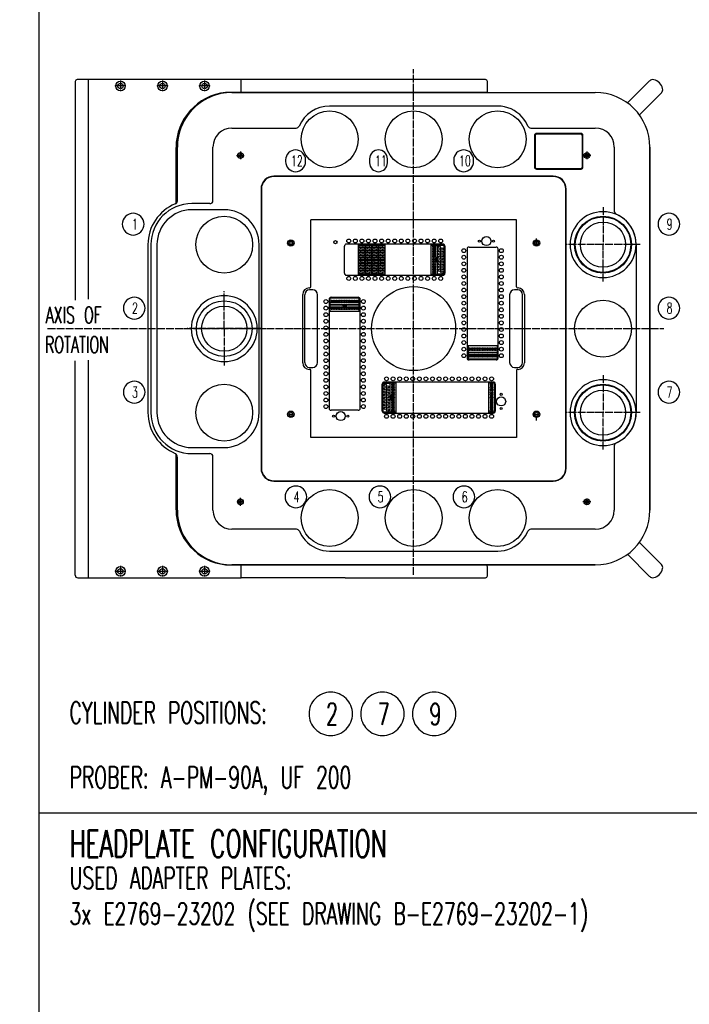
# Model space of a CAD drawing. Extents: x -1765 to 4890, y -3481 to 1222.
# Tile 45 of 98: x -729 to 306, y -1146 to 378. Entities that reach past the tile are written whole.
import ezdxf

# ---------------------------------------------------------------- set-up
doc = ezdxf.new("R2010")
doc.units = 0
doc.linetypes.add('DOT_CENTER', pattern=[14, 12, -1, 0, -1])
doc.layers.get('0').update_dxf_attribs({"linetype": 'CONTINUOUS'})
doc.layers.add('1', color=7, linetype='CONTINUOUS')
doc.layers.add('KONTUR', color=7, linetype='CONTINUOUS')
doc.styles.add('CONVERTER_1', font='txt.shx', dxfattribs={"width": 0.63})

# ---------------------------------------------------------------- blocks, each defined once
blk = doc.blocks.new('D-E2803-62250-1S112', base_point=(-1512.7, 1610.2))
at = {"layer": '1', "color": 7, "insert": (-1539.4, -1317.4), "char_height": 42, "attachment_point": 7, "style": 'CONVERTER_1'}
blk.add_mtext('NOTE:\\PTESTHEAD FIT DEPENDS ON\\PPROBER MODEL AND INSTALLED\\PPROBER OPTIONS', dxfattribs=at)
blk = doc.blocks.new('TEXT__271', base_point=(-2000, -2800))
at = {"layer": '1', "color": 7, "linetype": 'CONTINUOUS'}
for p, q in [((-700, 800), (-700, -900)), ((-700, -900), (-700, -2200))]:
    blk.add_line(p, q, dxfattribs=at)
at = {"layer": '1', "color": 1, "linetype": 'CONTINUOUS'}
blk.add_line((3700, -850), (-700, -850), dxfattribs=at)
at = {"layer": '1', "color": 1}
for points in [[(-248.3, -729.7), (-248.3, -729.7, 0.414214), (-214.7, -696.1), (-214.7, -696.1, 0.414214), (-248.3, -662.5), (-248.3, -662.5, 0.414214), (-281.9, -696.1), (-281.9, -696.1, 0.414214)], [(-168.3, -729.7), (-168.3, -729.7, 0.414214), (-134.7, -696.1), (-134.7, -696.1, 0.414214), (-168.3, -662.5), (-168.3, -662.5, 0.414214), (-201.9, -696.1), (-201.9, -696.1, 0.414214)], [(-88.3, -729.7), (-88.3, -729.7, 0.414214), (-54.7, -696.1), (-54.7, -696.1, 0.414214), (-88.3, -662.5), (-88.3, -662.5, 0.414214), (-121.9, -696.1), (-121.9, -696.1, 0.414214)]]:
    blk.add_lwpolyline(points, format="xyb", close=True, dxfattribs=at)
at = {"layer": '1', "color": 1, "style": 'CONVERTER_1', "width": 0.63}
for s, p in [('CYLINDER POSITIONS:', (-652.4, -711)), ('2', (-255.4, -712.9)), ('7', (-175.4, -712.9)), ('9', (-95.4, -712.9)), ('PROBER: A-PM-90A, UF 200', (-652.4, -811)), ('USED ADAPTER PLATES:', (-652.4, -967)), ('3x E2769-23202 (SEE DRAWING B-E2769-23202-1)', (-652.4, -1022))]:
    blk.add_text(s, height=33.6, dxfattribs=at).set_placement(p)
at = {"layer": '1', "color": 7, "style": 'CONVERTER_1', "width": 0.63}
blk.add_text('HEADPLATE CONFIGURATION', height=42, dxfattribs=at).set_placement((-652.4, -918))
blk = doc.blocks.new('TEXT__292', base_point=(-540, -567.7))
at = {"layer": '1', "color": 1}
for points in [[(-302.6, 142.9), (-302.6, 142.9, 0.414214), (-287.2, 158.4), (-287.2, 161.1, 0.414214), (-302.6, 176.5), (-302.6, 176.5, 0.414214), (-318.1, 161.1), (-318.1, 158.4, 0.414214)], [(-174.4, 142.9), (-174.4, 142.9, 0.414214), (-160.7, 156.6), (-160.7, 162.8, 0.414214), (-174.4, 176.5), (-174.4, 176.5, 0.414214), (-188.1, 162.8), (-188.1, 156.6, 0.414214)], [(-42.6, 142.9), (-42.6, 142.9, 0.414214), (-27.2, 158.4), (-27.2, 161.1, 0.414214), (-42.6, 176.5), (-42.6, 176.5, 0.414214), (-58.1, 161.1), (-58.1, 158.4, 0.414214)], [(-553.9, 44.9), (-553.9, 44.9, 0.414214), (-537.1, 61.7), (-537.1, 61.7, 0.414214), (-553.9, 78.5), (-553.9, 78.5, 0.414214), (-570.7, 61.7), (-570.7, 61.7, 0.414214)], [(274.8, 44.9), (274.8, 44.9, 0.414214), (291.6, 61.7), (291.6, 61.7, 0.414214), (274.8, 78.5), (274.8, 78.5, 0.414214), (258, 61.7), (258, 61.7, 0.414214)], [(-552.2, -85.1), (-552.2, -85.1, 0.414214), (-535.4, -68.3), (-535.4, -68.3, 0.414214), (-552.2, -51.5), (-552.2, -51.5, 0.414214), (-569, -68.3), (-569, -68.3, 0.414214)], [(274.8, -85.1), (274.8, -85.1, 0.414214), (291.6, -68.3), (291.6, -68.3, 0.414214), (274.8, -51.5), (274.8, -51.5, 0.414214), (258, -68.3), (258, -68.3, 0.414214)], [(-552.2, -215.1), (-552.2, -215.1, 0.414214), (-535.4, -198.3), (-535.4, -198.3, 0.414214), (-552.2, -181.5), (-552.2, -181.5, 0.414214), (-569, -198.3), (-569, -198.3, 0.414214)], [(274.8, -215.1), (274.8, -215.1, 0.414214), (291.6, -198.3), (291.6, -198.3, 0.414214), (274.8, -181.5), (274.8, -181.5, 0.414214), (258, -198.3), (258, -198.3, 0.414214)], [(-302.2, -377.1), (-302.2, -377.1, 0.414214), (-285.4, -360.3), (-285.4, -360.3, 0.414214), (-302.2, -343.5), (-302.2, -343.5, 0.414214), (-319, -360.3), (-319, -360.3, 0.414214)], [(-172.2, -377.1), (-172.2, -377.1, 0.414214), (-155.4, -360.3), (-155.4, -360.3, 0.414214), (-172.2, -343.5), (-172.2, -343.5, 0.414214), (-189, -360.3), (-189, -360.3, 0.414214)], [(-42.2, -377.1), (-42.2, -377.1, 0.414214), (-25.4, -360.3), (-25.4, -360.3, 0.414214), (-42.2, -343.5), (-42.2, -343.5, 0.414214), (-59, -360.3), (-59, -360.3, 0.414214)]]:
    blk.add_lwpolyline(points, format="xyb", close=True, dxfattribs=at)
at = {"layer": '1', "color": 1, "style": 'CONVERTER_1', "width": 0.63}
for s, p in [('12', (-309.7, 151.3)), ('11', (-179.7, 151.3)), ('10', (-49.7, 151.3)), ('1', (-555.7, 53.3)), ('9', (271.3, 53.3)), ('2', (-555.7, -76.7)), ('8', (271.3, -76.7)), ('3', (-555.7, -206.7)), ('7', (271.3, -206.7)), ('4', (-305.7, -368.7)), ('5', (-175.7, -368.7)), ('6', (-45.7, -368.7))]:
    blk.add_text(s, height=16.8, dxfattribs=at).set_placement(p)
at = {"layer": '1', "color": 1, "char_height": 25.2, "attachment_point": 7, "style": 'CONVERTER_1'}
for s, insert in [('AXIS OF', (-688.9, -91.5)), ('ROTATION', (-690.1, -137.4))]:
    blk.add_mtext(s, dxfattribs=dict(at, insert=insert))
blk = doc.blocks.new('MANIPULATOR_TOPVIEW__293', base_point=(-3890.6, -2107.8))
at = {"layer": '1', "color": 7, "linetype": 'CONTINUOUS'}
for p, q in [((-623.5, 285.5), (-623.5, 201.5)), ((-387, 265.5), (-387, 285.5)), ((-6, 265.5), (-6, 282.5)), ((-6, 265.5), (-410.8, 265.5)), ((-487.5, 93.6), (-487.5, 180.2)), ((-487.5, -380.2), (-487.5, -294)), ((-387, -485.5), (-387, -465.5)), ((-6, -482.5), (-6, -468.5)), ((-639.5, -485.5), (-387, -485.5))]:
    blk.add_line(p, q, dxfattribs=at)
at = {"layer": '1', "color": 7, "linetype": 'DOT_CENTER'}
for p, q in [((-565.2, 275.5), (-581.7, 275.5)), ((-573.5, 283.8), (-573.5, 267.3)), ((-500.2, 275.5), (-516.7, 275.5)), ((-508.5, 283.8), (-508.5, 267.3)), ((-435.2, 275.5), (-451.7, 275.5)), ((-443.5, 283.8), (-443.5, 267.3)), ((-573.5, -467.2), (-573.5, -483.7)), ((-508.5, -467.2), (-508.5, -483.7)), ((-443.5, -467.2), (-443.5, -483.7)), ((-581.7, -475.5), (-565.2, -475.5)), ((-516.7, -475.5), (-500.2, -475.5)), ((-451.7, -475.5), (-435.2, -475.5))]:
    blk.add_line(p, q, dxfattribs=at)
at = {"layer": '1', "color": 7, "linetype": 'CONTINUOUS'}
for centre, radius in [((-573.5, 275.5), 7.5), ((-573.5, 275.5), 4.2), ((-508.5, 275.5), 7.5), ((-508.5, 275.5), 4.2), ((-443.5, 275.5), 7.5), ((-443.5, 275.5), 4.2), ((-573.5, -475.5), 7.5), ((-573.5, -475.5), 4.2), ((-508.5, -475.5), 7.5), ((-508.5, -475.5), 4.2), ((-443.5, -475.5), 7.5), ((-443.5, -475.5), 4.2)]:
    blk.add_circle(centre, radius, dxfattribs=at)
for centre, radius, start, end in [((-640.5, 282.5), 3, 90, 180), ((-9, 282.5), 3, 0, 90), ((-401.8, 180.2), 85.7, 96.0904, 180), ((-401.8, -380.2), 85.7, 180, -96.0904), ((-573.5, -471), 0.5, -152.8503, -90), ((-9, -468.5), 3, 0, 90), ((-9, -482.5), 3, -90, 0)]:
    blk.add_arc(centre, radius, start, end, dxfattribs=at)
at = {"layer": 'KONTUR', "color": 7, "linetype": 'CONTINUOUS'}
for p, q in [((-643.5, 282.5), (-643.5, -56)), ((-210.7, 285.5), (-640.5, 285.5)), ((-9, 285.5), (-210.7, 285.5)), ((-623.5, 201.5), (-623.5, -54.5)), ((-643.5, -481.5), (-643.5, -149.7)), ((-623.5, -149), (-623.5, -485.5)), ((-410.8, -465.5), (-355.7, -465.5)), ((-355.7, -465.5), (-9, -465.5)), ((-226.1, -485.5), (-387, -485.5)), ((-226.1, -485.5), (-9, -485.5))]:
    blk.add_line(p, q, dxfattribs=at)
blk.add_arc((-639.5, -481.5), 4, 180, -90, dxfattribs=at)
blk = doc.blocks.new('DUTIF__294', base_point=(-341.3, 121.3))
at = {"layer": '1', "color": 7, "linetype": 'CONTINUOUS'}
for p, q in [((-74.5, 30.7), (-224, 30.7)), ((-205.1, -17.3), (-205.1, 30.7)), ((-194.9, 30.7), (-194.9, -17.3)), ((-194.9, -17.3), (-194.9, 30.7)), ((-184.8, 30.7), (-184.8, -17.3)), ((-184.8, -17.3), (-184.8, 30.7)), ((-174.6, 30.7), (-174.6, -17.3)), ((-174.6, -17.3), (-174.6, 30.7)), ((-164.4, 30.7), (-164.4, -17.3)), ((-93.2, 30.7), (-93.2, -17.3)), ((-83.2, -17.3), (-83.2, 30.7)), ((-83.1, -17.3), (-83.1, 30.7)), ((-227, -14.3), (-227, 27.7)), ((-205.1, 29.2), (-194.9, 29.2)), ((-198, 28), (-204.6, 28)), ((-204.6, 28), (-204.6, 26)), ((-204.6, 26), (-198, 26)), ((-204.6, 22.9), (-204.6, 20.9)), ((-198, 22.9), (-204.6, 22.9)), ((-204.6, 20.9), (-198, 20.9)), ((-204.6, 17.9), (-204.6, 15.8)), ((-198, 17.9), (-204.6, 17.9)), ((-204.6, 15.8), (-198, 15.8)), ((-202, 25.5), (-202, 23.4)), ((-195.4, 25.5), (-202, 25.5)), ((-202, 23.4), (-195.4, 23.4)), ((-195.4, 20.4), (-202, 20.4)), ((-202, 20.4), (-202, 18.4)), ((-202, 18.4), (-195.4, 18.4)), ((-195.4, 15.3), (-202, 15.3)), ((-202, 15.3), (-202, 13.3)), ((-198, 26), (-198, 28)), ((-198, 20.9), (-198, 22.9)), ((-198, 15.8), (-198, 17.9)), ((-195.4, 23.4), (-195.4, 25.5)), ((-195.4, 18.4), (-195.4, 20.4)), ((-195.4, 13.3), (-195.4, 15.3)), ((-194.9, 29.2), (-184.8, 29.2)), ((-194.4, 28), (-194.4, 26)), ((-187.8, 28), (-194.4, 28)), ((-194.4, 26), (-187.8, 26)), ((-187.8, 22.9), (-194.4, 22.9)), ((-194.4, 22.9), (-194.4, 20.9)), ((-194.4, 20.9), (-187.8, 20.9)), ((-187.8, 17.9), (-194.4, 17.9)), ((-194.4, 17.9), (-194.4, 15.8)), ((-194.4, 15.8), (-187.8, 15.8)), ((-185.3, 25.5), (-191.9, 25.5)), ((-191.9, 25.5), (-191.9, 23.4)), ((-191.9, 23.4), (-185.3, 23.4)), ((-191.9, 20.4), (-191.9, 18.4)), ((-185.3, 20.4), (-191.9, 20.4)), ((-191.9, 18.4), (-185.3, 18.4)), ((-191.9, 15.3), (-191.9, 13.3)), ((-185.3, 15.3), (-191.9, 15.3)), ((-187.8, 26), (-187.8, 28)), ((-187.8, 20.9), (-187.8, 22.9)), ((-187.8, 15.8), (-187.8, 17.9)), ((-185.3, 23.4), (-185.3, 25.5)), ((-185.3, 18.4), (-185.3, 20.4)), ((-185.3, 13.3), (-185.3, 15.3)), ((-184.8, 29.2), (-174.6, 29.2)), ((-177.6, 28), (-184.3, 28)), ((-184.3, 28), (-184.3, 26)), ((-184.3, 26), (-177.6, 26)), ((-184.3, 22.9), (-184.3, 20.9)), ((-177.6, 22.9), (-184.3, 22.9)), ((-184.3, 20.9), (-177.6, 20.9)), ((-184.3, 17.9), (-184.3, 15.8)), ((-177.6, 17.9), (-184.3, 17.9)), ((-184.3, 15.8), (-177.6, 15.8)), ((-181.7, 25.5), (-181.7, 23.4)), ((-175.1, 25.5), (-181.7, 25.5)), ((-181.7, 23.4), (-175.1, 23.4)), ((-175.1, 20.4), (-181.7, 20.4)), ((-181.7, 20.4), (-181.7, 18.4)), ((-181.7, 18.4), (-175.1, 18.4)), ((-175.1, 15.3), (-181.7, 15.3)), ((-181.7, 15.3), (-181.7, 13.3)), ((-177.6, 26), (-177.6, 28)), ((-177.6, 20.9), (-177.6, 22.9)), ((-177.6, 15.8), (-177.6, 17.9)), ((-175.1, 23.4), (-175.1, 25.5)), ((-175.1, 18.4), (-175.1, 20.4)), ((-175.1, 13.3), (-175.1, 15.3)), ((-174.6, 29.2), (-164.4, 29.2)), ((-174.1, 28), (-174.1, 26)), ((-167.5, 28), (-174.1, 28)), ((-174.1, 26), (-167.5, 26)), ((-167.5, 22.9), (-174.1, 22.9)), ((-174.1, 22.9), (-174.1, 20.9)), ((-174.1, 20.9), (-167.5, 20.9)), ((-167.5, 17.9), (-174.1, 17.9)), ((-174.1, 17.9), (-174.1, 15.8)), ((-174.1, 15.8), (-167.5, 15.8)), ((-164.9, 25.5), (-171.6, 25.5)), ((-171.6, 25.5), (-171.6, 23.4)), ((-171.6, 23.4), (-164.9, 23.4)), ((-171.6, 20.4), (-171.6, 18.4)), ((-164.9, 20.4), (-171.6, 20.4)), ((-171.6, 18.4), (-164.9, 18.4)), ((-171.6, 15.3), (-171.6, 13.3)), ((-164.9, 15.3), (-171.6, 15.3)), ((-167.5, 26), (-167.5, 28)), ((-167.5, 20.9), (-167.5, 22.9)), ((-167.5, 15.8), (-167.5, 17.9)), ((-164.9, 23.4), (-164.9, 25.5)), ((-164.9, 18.4), (-164.9, 20.4)), ((-164.9, 13.3), (-164.9, 15.3)), ((-93.2, 29.2), (-83.2, 29.2)), ((-87.9, 27.9), (-86.1, 27.9)), ((-87.9, 26.1), (-87.9, 27.9)), ((-86.1, 26.1), (-87.9, 26.1)), ((-86.1, 27.9), (-86.1, 26.1)), ((-83.1, 29.2), (-73.1, 29.2)), ((-73.1, 30.3), (-73.1, -17)), ((-71.5, 27.7), (-71.5, -14.3)), ((-37.3, 23.3), (-37.3, -145.5)), ((-34.3, 26.3), (7.7, 26.3)), ((10.7, -145.5), (10.7, 23.3)), ((-204.6, 12.8), (-204.6, 10.7)), ((-198, 12.8), (-204.6, 12.8)), ((-204.6, 10.7), (-198, 10.7)), ((-204.6, 7.7), (-204.6, 5.7)), ((-198, 7.7), (-204.6, 7.7)), ((-204.6, 5.7), (-198, 5.7)), ((-204.6, 2.6), (-204.6, 0.6)), ((-198, 2.6), (-204.6, 2.6)), ((-204.6, 0.6), (-198, 0.6)), ((-202, 13.3), (-195.4, 13.3)), ((-195.4, 10.2), (-202, 10.2)), ((-202, 10.2), (-202, 8.2)), ((-202, 8.2), (-195.4, 8.2)), ((-195.4, 5.2), (-202, 5.2)), ((-202, 5.2), (-202, 3.1)), ((-202, 3.1), (-195.4, 3.1)), ((-195.4, 0.1), (-202, 0.1)), ((-202, 0.1), (-202, -2)), ((-198, 10.7), (-198, 12.8)), ((-198, 5.7), (-198, 7.7)), ((-198, 0.6), (-198, 2.6)), ((-195.4, 8.2), (-195.4, 10.2)), ((-195.4, 3.1), (-195.4, 5.2)), ((-195.4, -2), (-195.4, 0.1)), ((-187.8, 12.8), (-194.4, 12.8)), ((-194.4, 12.8), (-194.4, 10.7)), ((-194.4, 10.7), (-187.8, 10.7)), ((-187.8, 7.7), (-194.4, 7.7)), ((-194.4, 7.7), (-194.4, 5.7)), ((-194.4, 5.7), (-187.8, 5.7)), ((-187.8, 2.6), (-194.4, 2.6)), ((-194.4, 2.6), (-194.4, 0.6)), ((-194.4, 0.6), (-187.8, 0.6)), ((-191.9, 13.3), (-185.3, 13.3)), ((-191.9, 10.2), (-191.9, 8.2)), ((-185.3, 10.2), (-191.9, 10.2)), ((-191.9, 8.2), (-185.3, 8.2)), ((-191.9, 5.2), (-191.9, 3.1)), ((-185.3, 5.2), (-191.9, 5.2)), ((-191.9, 3.1), (-185.3, 3.1)), ((-191.9, 0.1), (-191.9, -2)), ((-185.3, 0.1), (-191.9, 0.1)), ((-187.8, 10.7), (-187.8, 12.8)), ((-187.8, 5.7), (-187.8, 7.7)), ((-187.8, 0.6), (-187.8, 2.6)), ((-185.3, 8.2), (-185.3, 10.2)), ((-185.3, 3.1), (-185.3, 5.2)), ((-185.3, -2), (-185.3, 0.1)), ((-184.3, 12.8), (-184.3, 10.7)), ((-177.6, 12.8), (-184.3, 12.8)), ((-184.3, 10.7), (-177.6, 10.7)), ((-184.3, 7.7), (-184.3, 5.7)), ((-177.6, 7.7), (-184.3, 7.7)), ((-184.3, 5.7), (-177.6, 5.7)), ((-184.3, 2.6), (-184.3, 0.6)), ((-177.6, 2.6), (-184.3, 2.6)), ((-184.3, 0.6), (-177.6, 0.6)), ((-181.7, 13.3), (-175.1, 13.3)), ((-175.1, 10.2), (-181.7, 10.2)), ((-181.7, 10.2), (-181.7, 8.2)), ((-181.7, 8.2), (-175.1, 8.2)), ((-175.1, 5.2), (-181.7, 5.2)), ((-181.7, 5.2), (-181.7, 3.1)), ((-181.7, 3.1), (-175.1, 3.1)), ((-175.1, 0.1), (-181.7, 0.1)), ((-181.7, 0.1), (-181.7, -2)), ((-177.6, 10.7), (-177.6, 12.8)), ((-177.6, 5.7), (-177.6, 7.7)), ((-177.6, 0.6), (-177.6, 2.6)), ((-175.1, 8.2), (-175.1, 10.2)), ((-175.1, 3.1), (-175.1, 5.2)), ((-175.1, -2), (-175.1, 0.1)), ((-167.5, 12.8), (-174.1, 12.8)), ((-174.1, 12.8), (-174.1, 10.7)), ((-174.1, 10.7), (-167.5, 10.7)), ((-167.5, 7.7), (-174.1, 7.7)), ((-174.1, 7.7), (-174.1, 5.7)), ((-174.1, 5.7), (-167.5, 5.7)), ((-167.5, 2.6), (-174.1, 2.6)), ((-174.1, 2.6), (-174.1, 0.6)), ((-174.1, 0.6), (-167.5, 0.6)), ((-171.6, 13.3), (-164.9, 13.3)), ((-171.6, 10.2), (-171.6, 8.2)), ((-164.9, 10.2), (-171.6, 10.2)), ((-171.6, 8.2), (-164.9, 8.2)), ((-171.6, 5.2), (-171.6, 3.1)), ((-164.9, 5.2), (-171.6, 5.2)), ((-171.6, 3.1), (-164.9, 3.1)), ((-171.6, 0.1), (-171.6, -2)), ((-164.9, 0.1), (-171.6, 0.1)), ((-167.5, 10.7), (-167.5, 12.8)), ((-167.5, 5.7), (-167.5, 7.7)), ((-167.5, 0.6), (-167.5, 2.6)), ((-164.9, 8.2), (-164.9, 10.2)), ((-164.9, 3.1), (-164.9, 5.2)), ((-164.9, -2), (-164.9, 0.1)), ((-83.2, 9.7), (-85.3, 9.7)), ((-85.3, 9.7), (-85.3, 3.7)), ((-85.3, 3.7), (-83.2, 3.7)), ((-204.6, -2.5), (-204.6, -4.5)), ((-198, -2.5), (-204.6, -2.5)), ((-204.6, -4.5), (-198, -4.5)), ((-204.6, -7.5), (-204.6, -9.6)), ((-198, -7.5), (-204.6, -7.5)), ((-204.6, -9.6), (-198, -9.6)), ((-204.6, -12.6), (-204.6, -14.7)), ((-198, -12.6), (-204.6, -12.6)), ((-204.6, -14.7), (-198, -14.7)), ((-202, -2), (-195.4, -2)), ((-195.4, -5), (-202, -5)), ((-202, -5), (-202, -7)), ((-202, -7), (-195.4, -7)), ((-195.4, -10.1), (-202, -10.1)), ((-202, -10.1), (-202, -12.1)), ((-202, -12.1), (-195.4, -12.1)), ((-198, -4.5), (-198, -2.5)), ((-198, -9.6), (-198, -7.5)), ((-198, -14.7), (-198, -12.6)), ((-195.4, -7), (-195.4, -5)), ((-195.4, -12.1), (-195.4, -10.1)), ((-187.8, -2.5), (-194.4, -2.5)), ((-194.4, -2.5), (-194.4, -4.5)), ((-194.4, -4.5), (-187.8, -4.5)), ((-187.8, -7.5), (-194.4, -7.5)), ((-194.4, -7.5), (-194.4, -9.6)), ((-194.4, -9.6), (-187.8, -9.6)), ((-187.8, -12.6), (-194.4, -12.6)), ((-194.4, -12.6), (-194.4, -14.7)), ((-194.4, -14.7), (-187.8, -14.7)), ((-191.9, -2), (-185.3, -2)), ((-191.9, -5), (-191.9, -7)), ((-185.3, -5), (-191.9, -5)), ((-191.9, -7), (-185.3, -7)), ((-191.9, -10.1), (-191.9, -12.1)), ((-185.3, -10.1), (-191.9, -10.1)), ((-191.9, -12.1), (-185.3, -12.1)), ((-187.8, -4.5), (-187.8, -2.5)), ((-187.8, -9.6), (-187.8, -7.5)), ((-187.8, -14.7), (-187.8, -12.6)), ((-185.3, -7), (-185.3, -5)), ((-185.3, -12.1), (-185.3, -10.1)), ((-184.3, -2.5), (-184.3, -4.5)), ((-177.6, -2.5), (-184.3, -2.5)), ((-184.3, -4.5), (-177.6, -4.5)), ((-184.3, -7.5), (-184.3, -9.6)), ((-177.6, -7.5), (-184.3, -7.5)), ((-184.3, -9.6), (-177.6, -9.6)), ((-184.3, -12.6), (-184.3, -14.7)), ((-177.6, -12.6), (-184.3, -12.6)), ((-184.3, -14.7), (-177.6, -14.7)), ((-181.7, -2), (-175.1, -2)), ((-175.1, -5), (-181.7, -5)), ((-181.7, -5), (-181.7, -7)), ((-181.7, -7), (-175.1, -7)), ((-175.1, -10.1), (-181.7, -10.1)), ((-181.7, -10.1), (-181.7, -12.1)), ((-181.7, -12.1), (-175.1, -12.1)), ((-177.6, -4.5), (-177.6, -2.5)), ((-177.6, -9.6), (-177.6, -7.5)), ((-177.6, -14.7), (-177.6, -12.6)), ((-175.1, -7), (-175.1, -5)), ((-175.1, -12.1), (-175.1, -10.1)), ((-167.5, -2.5), (-174.1, -2.5)), ((-174.1, -2.5), (-174.1, -4.5)), ((-174.1, -4.5), (-167.5, -4.5)), ((-167.5, -7.5), (-174.1, -7.5)), ((-174.1, -7.5), (-174.1, -9.6)), ((-174.1, -9.6), (-167.5, -9.6)), ((-167.5, -12.6), (-174.1, -12.6)), ((-174.1, -12.6), (-174.1, -14.7)), ((-174.1, -14.7), (-167.5, -14.7)), ((-171.6, -2), (-164.9, -2)), ((-171.6, -5), (-171.6, -7)), ((-164.9, -5), (-171.6, -5)), ((-171.6, -7), (-164.9, -7)), ((-171.6, -10.1), (-171.6, -12.1)), ((-164.9, -10.1), (-171.6, -10.1)), ((-171.6, -12.1), (-164.9, -12.1)), ((-167.5, -4.5), (-167.5, -2.5)), ((-167.5, -9.6), (-167.5, -7.5)), ((-167.5, -14.7), (-167.5, -12.6)), ((-164.9, -7), (-164.9, -5)), ((-164.9, -12.1), (-164.9, -10.1)), ((-224, -17.3), (-74.5, -17.3)), ((-194.9, -15.8), (-205.1, -15.8)), ((-184.8, -15.8), (-194.9, -15.8)), ((-174.6, -15.8), (-184.8, -15.8)), ((-164.4, -15.8), (-174.6, -15.8)), ((-93.2, -15.8), (-83.2, -15.8)), ((-73.1, -15.8), (-83.1, -15.8)), ((-276, -40), (-281, -40)), ((41, -40), (36, -40)), ((-288.5, -152.5), (-288.5, -47.5)), ((-268.5, -152.5), (-268.5, -47.5)), ((-250.7, -54.5), (-250.7, -223.3)), ((-203, -53.1), (-250.3, -53.1)), ((-249.2, -63.1), (-249.2, -53.1)), ((-247.7, -51.5), (-205.7, -51.5)), ((-204.2, -63.1), (-204.2, -53.1)), ((-202.7, -223.3), (-202.7, -54.5)), ((28.5, -47.5), (28.5, -152.5)), ((48.5, -152.5), (48.5, -47.5)), ((-250.7, -63.1), (-202.7, -63.1)), ((-202.7, -63.2), (-250.7, -63.2)), ((-250.7, -73.2), (-202.7, -73.2)), ((-249.2, -73.2), (-249.2, -63.2)), ((-247.9, -67.9), (-247.9, -66.1)), ((-247.9, -66.1), (-246.1, -66.1)), ((-246.1, -67.9), (-247.9, -67.9)), ((-246.1, -66.1), (-246.1, -67.9)), ((-229.7, -63.2), (-229.7, -65.2)), ((-229.7, -65.2), (-223.7, -65.2)), ((-223.7, -65.2), (-223.7, -63.2)), ((-204.2, -73.2), (-204.2, -63.2)), ((-35.8, -126.7), (-37.3, -126.7)), ((-37.3, -136.7), (-35.8, -136.7)), ((-35.8, -136.9), (-37.3, -136.9)), ((-35.8, -126.7), (-35.8, -136.7)), ((9.2, -126.7), (-35.8, -126.7)), ((-35.8, -136.7), (9.2, -136.7)), ((-35.8, -136.9), (-35.8, -146.9)), ((9.2, -136.9), (-35.8, -136.9)), ((9.2, -126.7), (9.2, -136.7)), ((10.7, -126.7), (9.2, -126.7)), ((9.2, -136.7), (10.7, -136.7)), ((9.2, -136.9), (9.2, -146.9)), ((10.7, -136.9), (9.2, -136.9)), ((-37.3, -146.9), (-35.8, -146.9)), ((-35.8, -146.9), (9.2, -146.9)), ((7.7, -148.5), (-34.3, -148.5)), ((9.2, -146.9), (10.7, -146.9)), ((-281, -160), (-276, -160)), ((36, -160), (41, -160)), ((3.3, -182.7), (-165.5, -182.7)), ((-156.9, -182.7), (-156.9, -230.7)), ((-156.8, -182.7), (-156.8, -230.7)), ((-146.8, -230.7), (-146.8, -182.7)), ((-4.3, -182.7), (-4.3, -230.7)), ((-168.5, -227.7), (-168.5, -185.7)), ((-166.9, -230.3), (-166.9, -183)), ((-166.9, -184.2), (-156.9, -184.2)), ((-146.8, -184.2), (-156.8, -184.2)), ((5.6, -184.2), (-4.3, -184.2)), ((5.6, -229.5), (5.6, -183.9)), ((6.3, -185.7), (6.3, -227.7)), ((-154.8, -203.7), (-156.8, -203.7)), ((-156.8, -209.7), (-154.8, -209.7)), ((-154.8, -209.7), (-154.8, -203.7)), ((-205.7, -226.3), (-247.7, -226.3)), ((-153.9, -227.9), (-153.9, -226.1)), ((-153.9, -226.1), (-152.1, -226.1)), ((-152.1, -227.9), (-153.9, -227.9)), ((-152.1, -226.1), (-152.1, -227.9)), ((-156.9, -229.2), (-166.9, -229.2)), ((-165.5, -230.7), (3.3, -230.7)), ((-146.8, -229.2), (-156.8, -229.2)), ((5.6, -229.2), (-4.3, -229.2))]:
    blk.add_line(p, q, dxfattribs=at)
for centre, radius in [((-241, 33.8), 2.5), ((-220.3, 35.7), 3), ((-210.2, 35.7), 3), ((-200, 35.7), 3), ((-189.9, 35.7), 3), ((-179.7, 35.7), 3), ((-169.5, 35.7), 3), ((-159.4, 35.7), 3), ((-149.2, 35.7), 3), ((-139.1, 35.7), 3), ((-128.9, 35.7), 3), ((-118.7, 35.7), 3), ((-108.6, 35.7), 3), ((-98.4, 35.7), 3), ((-88.2, 35.7), 3), ((-78.1, 35.7), 3), ((-18.3, 35.4), 1.6), ((-7.3, 35.4), 7), ((3.7, 35.4), 1.6), ((-89.5, 27), 0.9), ((-89.5, 24.5), 0.9), ((-89.5, 21.9), 0.9), ((-89.5, 19.4), 0.9), ((-89.5, 16.8), 0.9), ((-87, 27), 0.9), ((-87, 24.5), 0.9), ((-87, 21.9), 0.9), ((-87, 19.4), 0.9), ((-87, 16.8), 0.9), ((-80, 25.7), 1.8), ((-80, 20.7), 1.8), ((-80, 15.6), 1.8), ((-76.2, 23.2), 1.8), ((-76.2, 18.1), 1.8), ((-42.3, 20.7), 3), ((15.7, 20.7), 3), ((-89.5, 14.3), 0.9), ((-89.5, 11.8), 0.9), ((-89.5, 9.2), 0.9), ((-89.5, 6.7), 0.9), ((-89.5, 4.1), 0.9), ((-89.5, 1.6), 0.9), ((-87, 14.3), 0.9), ((-87, 11.8), 0.9), ((-87, 9.2), 0.9), ((-87, 6.7), 0.9), ((-87, 4.1), 0.9), ((-87, 1.6), 0.9), ((-80, 10.5), 1.8), ((-80, 5.4), 1.8), ((-80, 0.3), 1.8), ((-76.2, 13), 1.8), ((-76.2, 8), 1.8), ((-76.2, 2.9), 1.8), ((-42.3, 10.5), 3), ((-42.3, 0.3), 3), ((15.7, 10.5), 3), ((15.7, 0.3), 3), ((-89.5, -0.9), 0.9), ((-89.5, -3.5), 0.9), ((-89.5, -6), 0.9), ((-89.5, -8.6), 0.9), ((-89.5, -11.1), 0.9), ((-89.5, -13.6), 0.9), ((-87, -0.9), 0.9), ((-87, -3.5), 0.9), ((-87, -6), 0.9), ((-87, -8.6), 0.9), ((-87, -11.1), 0.9), ((-87, -13.6), 0.9), ((-80, -4.7), 1.8), ((-80, -9.8), 1.8), ((-76.2, -2.2), 1.8), ((-76.2, -7.3), 1.8), ((-76.2, -12.4), 1.8), ((-42.3, -9.8), 3), ((15.7, -9.8), 3), ((-220.3, -22.3), 3), ((-210.2, -22.3), 3), ((-200, -22.3), 3), ((-189.9, -22.3), 3), ((-179.7, -22.3), 3), ((-169.5, -22.3), 3), ((-159.4, -22.3), 3), ((-149.2, -22.3), 3), ((-139.1, -22.3), 3), ((-128.9, -22.3), 3), ((-118.7, -22.3), 3), ((-108.6, -22.3), 3), ((-98.4, -22.3), 3), ((-88.2, -22.3), 3), ((-78.1, -22.3), 3), ((-42.3, -20), 3), ((-42.3, -30.1), 3), ((15.7, -20), 3), ((15.7, -30.1), 3), ((-120, -100), 65), ((-42.3, -40.3), 3), ((15.7, -40.3), 3), ((-255.7, -58.1), 3), ((-247, -56.8), 0.9), ((-247, -59.4), 0.9), ((-244.5, -56.8), 0.9), ((-244.5, -59.4), 0.9), ((-241.9, -56.8), 0.9), ((-241.9, -59.4), 0.9), ((-239.4, -56.8), 0.9), ((-239.4, -59.4), 0.9), ((-236.8, -56.8), 0.9), ((-236.8, -59.4), 0.9), ((-234.3, -56.8), 0.9), ((-234.3, -59.4), 0.9), ((-231.8, -56.8), 0.9), ((-231.8, -59.4), 0.9), ((-229.2, -56.8), 0.9), ((-229.2, -59.4), 0.9), ((-226.7, -56.8), 0.9), ((-226.7, -59.4), 0.9), ((-224.1, -56.8), 0.9), ((-224.1, -59.4), 0.9), ((-221.6, -56.8), 0.9), ((-221.6, -59.4), 0.9), ((-219.1, -56.8), 0.9), ((-219.1, -59.4), 0.9), ((-216.5, -56.8), 0.9), ((-216.5, -59.4), 0.9), ((-214, -56.8), 0.9), ((-214, -59.4), 0.9), ((-211.4, -56.8), 0.9), ((-211.4, -59.4), 0.9), ((-208.9, -56.8), 0.9), ((-208.9, -59.4), 0.9), ((-206.4, -56.8), 0.9), ((-206.4, -59.4), 0.9), ((-197.7, -58.1), 3), ((-42.3, -50.5), 3), ((-42.3, -60.6), 3), ((15.7, -50.5), 3), ((15.7, -60.6), 3), ((-255.7, -68.2), 3), ((-255.7, -78.4), 3), ((-247, -67), 0.9), ((-247, -69.5), 0.9), ((-244.5, -67), 0.9), ((-244.5, -69.5), 0.9), ((-241.9, -67), 0.9), ((-241.9, -69.5), 0.9), ((-239.4, -67), 0.9), ((-239.4, -69.5), 0.9), ((-236.8, -67), 0.9), ((-236.8, -69.5), 0.9), ((-234.3, -67), 0.9), ((-234.3, -69.5), 0.9), ((-231.8, -67), 0.9), ((-231.8, -69.5), 0.9), ((-229.2, -67), 0.9), ((-229.2, -69.5), 0.9), ((-226.7, -67), 0.9), ((-226.7, -69.5), 0.9), ((-224.1, -67), 0.9), ((-224.1, -69.5), 0.9), ((-221.6, -67), 0.9), ((-221.6, -69.5), 0.9), ((-219.1, -67), 0.9), ((-219.1, -69.5), 0.9), ((-216.5, -67), 0.9), ((-216.5, -69.5), 0.9), ((-214, -67), 0.9), ((-214, -69.5), 0.9), ((-211.4, -67), 0.9), ((-211.4, -69.5), 0.9), ((-208.9, -67), 0.9), ((-208.9, -69.5), 0.9), ((-206.4, -67), 0.9), ((-206.4, -69.5), 0.9), ((-197.7, -68.2), 3), ((-197.7, -78.4), 3), ((-42.3, -70.8), 3), ((15.7, -70.8), 3), ((-255.7, -88.6), 3), ((-197.7, -88.6), 3), ((-42.3, -80.9), 3), ((-42.3, -91.1), 3), ((15.7, -80.9), 3), ((15.7, -91.1), 3), ((-255.7, -98.7), 3), ((-255.7, -108.9), 3), ((-197.7, -98.7), 3), ((-197.7, -108.9), 3), ((-42.3, -101.3), 3), ((15.7, -101.3), 3), ((-255.7, -119), 3), ((-197.7, -119), 3), ((-42.3, -111.4), 3), ((-42.3, -121.6), 3), ((15.7, -111.4), 3), ((15.7, -121.6), 3), ((-255.7, -129.2), 3), ((-255.7, -139.4), 3), ((-197.7, -129.2), 3), ((-197.7, -139.4), 3), ((-42.3, -131.7), 3), ((-33.6, -130.5), 0.9), ((-33.6, -133), 0.9), ((-31.1, -130.5), 0.9), ((-31.1, -133), 0.9), ((-28.6, -130.5), 0.9), ((-28.6, -133), 0.9), ((-26, -130.5), 0.9), ((-26, -133), 0.9), ((-23.5, -130.5), 0.9), ((-23.5, -133), 0.9), ((-20.9, -130.5), 0.9), ((-20.9, -133), 0.9), ((-18.4, -130.5), 0.9), ((-18.4, -133), 0.9), ((-15.9, -130.5), 0.9), ((-15.9, -133), 0.9), ((-13.3, -130.5), 0.9), ((-13.3, -133), 0.9), ((-10.8, -130.5), 0.9), ((-10.8, -133), 0.9), ((-8.2, -130.5), 0.9), ((-8.2, -133), 0.9), ((-5.7, -130.5), 0.9), ((-5.7, -133), 0.9), ((-3.2, -130.5), 0.9), ((-3.2, -133), 0.9), ((-0.6, -130.5), 0.9), ((-0.6, -133), 0.9), ((1.9, -130.5), 0.9), ((1.9, -133), 0.9), ((4.5, -130.5), 0.9), ((4.5, -133), 0.9), ((7, -130.5), 0.9), ((7, -133), 0.9), ((15.7, -131.7), 3), ((-255.7, -149.5), 3), ((-197.7, -149.5), 3), ((-42.3, -141.9), 3), ((-33.6, -140.6), 0.9), ((-33.6, -143.2), 0.9), ((-31.1, -140.6), 0.9), ((-31.1, -143.2), 0.9), ((-28.6, -140.6), 0.9), ((-28.6, -143.2), 0.9), ((-26, -140.6), 0.9), ((-26, -143.2), 0.9), ((-23.5, -140.6), 0.9), ((-23.5, -143.2), 0.9), ((-20.9, -140.6), 0.9), ((-20.9, -143.2), 0.9), ((-18.4, -140.6), 0.9), ((-18.4, -143.2), 0.9), ((-15.9, -140.6), 0.9), ((-15.9, -143.2), 0.9), ((-13.3, -140.6), 0.9), ((-13.3, -143.2), 0.9), ((-10.8, -140.6), 0.9), ((-10.8, -143.2), 0.9), ((-8.2, -140.6), 0.9), ((-8.2, -143.2), 0.9), ((-5.7, -140.6), 0.9), ((-5.7, -143.2), 0.9), ((-3.2, -140.6), 0.9), ((-3.2, -143.2), 0.9), ((-0.6, -140.6), 0.9), ((-0.6, -143.2), 0.9), ((1.9, -140.6), 0.9), ((1.9, -143.2), 0.9), ((4.5, -140.6), 0.9), ((4.5, -143.2), 0.9), ((7, -140.6), 0.9), ((7, -143.2), 0.9), ((15.7, -141.9), 3), ((-255.7, -159.7), 3), ((-255.7, -169.8), 3), ((-197.7, -159.7), 3), ((-197.7, -169.8), 3), ((-255.7, -180), 3), ((-197.7, -180), 3), ((-161.9, -177.7), 3), ((-151.8, -177.7), 3), ((-141.6, -177.7), 3), ((-131.4, -177.7), 3), ((-121.3, -177.7), 3), ((-111.1, -177.7), 3), ((-101, -177.7), 3), ((-90.8, -177.7), 3), ((-80.6, -177.7), 3), ((-70.5, -177.7), 3), ((-60.3, -177.7), 3), ((-50.1, -177.7), 3), ((-40, -177.7), 3), ((-29.8, -177.7), 3), ((-19.7, -177.7), 3), ((-9.5, -177.7), 3), ((0.6, -177.7), 3), ((-255.7, -190.2), 3), ((-255.7, -200.3), 3), ((-197.7, -190.2), 3), ((-197.7, -200.3), 3), ((-163.8, -187.6), 1.8), ((-163.8, -192.7), 1.8), ((-163.8, -197.8), 1.8), ((-160, -190.2), 1.8), ((-160, -195.2), 1.8), ((-153, -186.4), 0.9), ((-153, -188.9), 0.9), ((-153, -191.4), 0.9), ((-153, -194), 0.9), ((-153, -196.5), 0.9), ((-150.5, -186.4), 0.9), ((-150.5, -188.9), 0.9), ((-150.5, -191.4), 0.9), ((-150.5, -194), 0.9), ((-150.5, -196.5), 0.9), ((-0.6, -186.4), 0.9), ((-0.6, -188.9), 0.9), ((-0.6, -191.4), 0.9), ((-0.6, -194), 0.9), ((-0.6, -196.5), 0.9), ((1.9, -186.4), 0.9), ((1.9, -188.9), 0.9), ((1.9, -191.4), 0.9), ((1.9, -194), 0.9), ((1.9, -196.5), 0.9), ((-255.7, -210.5), 3), ((-197.7, -210.5), 3), ((-163.8, -202.9), 1.8), ((-163.8, -207.9), 1.8), ((-163.8, -213), 1.8), ((-160, -200.3), 1.8), ((-160, -205.4), 1.8), ((-160, -210.5), 1.8), ((-153, -199.1), 0.9), ((-153, -201.6), 0.9), ((-153, -204.1), 0.9), ((-153, -206.7), 0.9), ((-153, -209.2), 0.9), ((-153, -211.8), 0.9), ((-150.5, -199.1), 0.9), ((-150.5, -201.6), 0.9), ((-150.5, -204.1), 0.9), ((-150.5, -206.7), 0.9), ((-150.5, -209.2), 0.9), ((-150.5, -211.8), 0.9), ((-0.6, -199.1), 0.9), ((-0.6, -201.6), 0.9), ((-0.6, -204.1), 0.9), ((-0.6, -206.7), 0.9), ((-0.6, -209.2), 0.9), ((-0.6, -211.8), 0.9), ((1.9, -199.1), 0.9), ((1.9, -201.6), 0.9), ((1.9, -204.1), 0.9), ((1.9, -206.7), 0.9), ((1.9, -209.2), 0.9), ((1.9, -211.8), 0.9), ((15.4, -212.7), 7), ((15.4, -201.7), 1.6), ((-255.7, -220.6), 3), ((-232.7, -235.4), 7), ((-197.7, -220.6), 3), ((-163.8, -218.1), 1.8), ((-163.8, -223.2), 1.8), ((-160, -215.6), 1.8), ((-160, -220.6), 1.8), ((-160, -225.7), 1.8), ((-153, -214.3), 0.9), ((-153, -216.8), 0.9), ((-153, -219.4), 0.9), ((-153, -221.9), 0.9), ((-153, -224.5), 0.9), ((-153, -227), 0.9), ((-150.5, -214.3), 0.9), ((-150.5, -216.8), 0.9), ((-150.5, -219.4), 0.9), ((-150.5, -221.9), 0.9), ((-150.5, -224.5), 0.9), ((-150.5, -227), 0.9), ((-0.6, -214.3), 0.9), ((-0.6, -216.8), 0.9), ((-0.6, -219.4), 0.9), ((-0.6, -221.9), 0.9), ((-0.6, -224.5), 0.9), ((-0.6, -227), 0.9), ((1.9, -214.3), 0.9), ((1.9, -216.8), 0.9), ((1.9, -219.4), 0.9), ((1.9, -221.9), 0.9), ((1.9, -224.5), 0.9), ((1.9, -227), 0.9), ((15.4, -223.7), 1.6), ((-243.7, -235.4), 1.6), ((-221.7, -235.4), 1.6), ((-161.9, -235.7), 3), ((-151.8, -235.7), 3), ((-141.6, -235.7), 3), ((-131.4, -235.7), 3), ((-121.3, -235.7), 3), ((-111.1, -235.7), 3), ((-101, -235.7), 3), ((-90.8, -235.7), 3), ((-80.6, -235.7), 3), ((-70.5, -235.7), 3), ((-60.3, -235.7), 3), ((-50.1, -235.7), 3), ((-40, -235.7), 3), ((-29.8, -235.7), 3), ((-19.7, -235.7), 3), ((-9.5, -235.7), 3), ((0.6, -235.7), 3)]:
    blk.add_circle(centre, radius, dxfattribs=at)
for centre, radius, start, end in [((-224, 27.7), 3, 90, 180), ((-74.5, 27.7), 3, 0, 90), ((-34.3, 23.3), 3, 90, 180), ((7.7, 23.3), 3, 0, 90), ((-224, -14.3), 3, 180, -90), ((-74.5, -14.3), 3, -90, 0), ((-281, -47.5), 7.5, 90, 180), ((-276, -47.5), 7.5, 0, 90), ((36, -47.5), 7.5, 90, 180), ((41, -47.5), 7.5, 0, 90), ((-247.7, -54.5), 3, 90, 180), ((-205.7, -54.5), 3, 0, 90), ((-34.3, -145.5), 3, 180, -90), ((7.7, -145.5), 3, -90, 0), ((-281, -152.5), 7.5, 180, -90), ((-276, -152.5), 7.5, -90, 0), ((36, -152.5), 7.5, 180, -90), ((41, -152.5), 7.5, -90, 0), ((-165.5, -185.7), 3, 90, 180), ((3.3, -185.7), 3, 0, 90), ((-247.7, -223.3), 3, 180, -90), ((-205.7, -223.3), 3, -90, 0), ((-165.5, -227.7), 3, 180, -90), ((3.3, -227.7), 3, -90, 0)]:
    blk.add_arc(centre, radius, start, end, dxfattribs=at)
blk = doc.blocks.new('DISC__295', base_point=(-464, -49))
at = {"color": 1, "linetype": 'DOT_CENTER'}
blk.add_line((-356.4, -100), (-470.5, -100), dxfattribs=at)
at = {"color": 7, "linetype": 'CONTINUOUS'}
blk.add_circle((-413, -100), 43.1, dxfattribs=at)
for start, end in [(90, -90), (-90, 90)]:
    blk.add_arc((-413, -100), 51, start, end, dxfattribs=at)
at = {"layer": '1', "color": 1, "linetype": 'DOT_CENTER'}
for p, q in [((-413, -100), (-413, -42)), ((-413, -100), (-413, -135)), ((-413, -135), (-413, -157))]:
    blk.add_line(p, q, dxfattribs=at)
at = {"layer": '1', "color": 7, "linetype": 'CONTINUOUS'}
blk.add_circle((-413, -100), 35, dxfattribs=at)
blk = doc.blocks.new('DISC__296', base_point=(224, -179))
at = {"color": 1, "linetype": 'DOT_CENTER'}
blk.add_line((230.5, -230), (116.4, -230), dxfattribs=at)
at = {"color": 7, "linetype": 'CONTINUOUS'}
blk.add_circle((173, -230), 43.1, dxfattribs=at)
for start, end in [(90, -90), (-90, 90)]:
    blk.add_arc((173, -230), 51, start, end, dxfattribs=at)
at = {"layer": '1', "color": 1, "linetype": 'DOT_CENTER'}
for p, q in [((173, -172), (173, -230)), ((173, -265), (173, -230)), ((173, -287), (173, -265))]:
    blk.add_line(p, q, dxfattribs=at)
at = {"layer": '1', "color": 7, "linetype": 'CONTINUOUS'}
blk.add_circle((173, -230), 35, dxfattribs=at)
blk = doc.blocks.new('DISC__297', base_point=(224, 81))
at = {"color": 1, "linetype": 'DOT_CENTER'}
blk.add_line((230.5, 30), (116.4, 30), dxfattribs=at)
at = {"color": 7, "linetype": 'CONTINUOUS'}
blk.add_circle((173, 30), 43.1, dxfattribs=at)
for start, end in [(90, -90), (-90, 90)]:
    blk.add_arc((173, 30), 51, start, end, dxfattribs=at)
at = {"layer": '1', "color": 1, "linetype": 'DOT_CENTER'}
for p, q in [((173, 88), (173, 30)), ((173, -5), (173, 30)), ((173, -27), (173, -5))]:
    blk.add_line(p, q, dxfattribs=at)
at = {"layer": '1', "color": 7, "linetype": 'CONTINUOUS'}
blk.add_circle((173, 30), 35, dxfattribs=at)
blk = doc.blocks.new('TV__298', base_point=(116, 136))
at = {"layer": '1', "color": 3, "linetype": 'CONTINUOUS'}
for p, q in [((96, 136), (-336, 136)), ((96, 135.5), (-336, 135.5)), ((-356, 116), (-356, -316)), ((-355.5, 116), (-355.5, -316)), ((115.5, -316), (115.5, 116)), ((116, -316), (116, 116)), ((-279, -35.4), (-279, 68.3)), ((39, 68.3), (-279, 68.3)), ((39, -35.4), (39, 68.3)), ((-281.5, -37), (-280.6, -37)), ((40.6, -37), (41.5, -37)), ((-291.5, -153), (-291.5, -47)), ((51.5, -47), (51.5, -153)), ((-280.6, -163), (-281.5, -163)), ((-279, -268.3), (-279, -164.6)), ((39, -164.6), (39, -268.3)), ((41.5, -163), (40.6, -163)), ((39, -268.3), (-279, -268.3)), ((-336, -335.5), (96, -335.5)), ((-336, -336), (96, -336))]:
    blk.add_line(p, q, dxfattribs=at)
at = {"layer": '1', "color": 3, "linetype": 'DOT_CENTER'}
for p, q in [((-306.7, 32.5), (-313.3, 32.5)), ((73.3, 32.5), (66.7, 32.5)), ((70, 27.5), (70, 40.3)), ((-313.3, -232.5), (-306.7, -232.5)), ((66.7, -232.5), (73.3, -232.5)), ((70, -242.3), (70, -237.5))]:
    blk.add_line(p, q, dxfattribs=at)
at = {"layer": '1', "color": 3, "linetype": 'CONTINUOUS'}
for centre, radius in [((-310, 32.5), 5), ((-310, 32.5), 3), ((70, 32.5), 5), ((70, 32.5), 3), ((-310, -232.5), 5), ((70, -232.5), 5), ((-310, -232.5), 3), ((70, -232.5), 3)]:
    blk.add_circle(centre, radius, dxfattribs=at)
for centre, radius, start, end in [((-336, 116), 20, 90, 180), ((-336, 116), 19.5, 90, 180), ((96, 116), 20, 0, 90), ((96, 116), 19.5, 0, 90), ((-281.5, -47), 10, 90, 180), ((-280.6, -35.4), 1.6, -90, 0), ((40.6, -35.4), 1.6, 180, -90), ((41.5, -47), 10, 0, 90), ((-281.5, -153), 10, 180, -90), ((-280.6, -164.6), 1.6, 0, 90), ((40.6, -164.6), 1.6, 90, 180), ((41.5, -153), 10, -90, 0), ((-336, -316), 20, 180, -90), ((-336, -316), 19.5, 180, -90), ((96, -316), 19.5, -90, 0), ((96, -316), 20, -90, 0)]:
    blk.add_arc(centre, radius, start, end, dxfattribs=at)
blk = doc.blocks.new('TV__299', base_point=(-661.5, 219.5))
at = {"color": 3, "linetype": 'CONTINUOUS'}
for p, q in [((67, 199), (67, 150)), ((139, 202), (70, 202)), ((142, 150), (142, 199)), ((70, 147), (139, 147))]:
    blk.add_line(p, q, dxfattribs=at)
for centre, start, end in [((70, 199), 90, 180), ((139, 199), 0, 90), ((70, 150), 180, -90), ((139, 150), -90, 0)]:
    blk.add_arc(centre, 3, start, end, dxfattribs=at)
at = {"layer": '1', "color": 3, "linetype": 'CONTINUOUS'}
for p, q in [((-401, 265.5), (161, 265.5)), ((-120, 244.3), (-250, 244.3)), ((10, 244.3), (-120, 244.3)), ((-401, 210.4), (-301.7, 210.4)), ((61.3, 210.4), (161, 210.4)), ((68, 199), (68, 150)), ((139, 201), (70, 201)), ((141, 150), (141, 199)), ((-485.5, 97.6), (-485.5, 181)), ((-430.4, 98.4), (-430.4, 181)), ((190.4, 181), (190.4, 81.7)), ((245.5, 181), (245.5, -381)), ((70, 148), (139, 148)), ((-435.4, 93.4), (-463, 93.4)), ((-413, 84), (-463, 84)), ((-531, 30), (-531, -230)), ((-526.4, 30), (-526.4, -100)), ((-517, 30), (-517, -230)), ((-359, -230), (-359, 30)), ((224.3, 30), (224.3, -100)), ((-526.4, -100), (-526.4, -230)), ((224.3, -100), (224.3, -230)), ((-463, -284), (-413, -284)), ((190.4, -281.3), (190.4, -381)), ((-485.5, -381), (-485.5, -302.6)), ((-463, -293.4), (-435.4, -293.4)), ((-430.4, -381), (-430.4, -298.4)), ((-301.3, -410.4), (-401, -410.4)), ((161, -410.4), (61.3, -410.4)), ((-250, -444.3), (-120, -444.3)), ((-120, -444.3), (10, -444.3)), ((-401, -465.5), (161, -465.5))]:
    blk.add_line(p, q, dxfattribs=at)
at = {"layer": '1', "color": 3, "linetype": 'DOT_CENTER'}
for p, q in [((-394, 168), (-382, 168)), ((-388, 174), (-388, 162)), ((154, 168), (142, 168)), ((148, 174), (148, 162)), ((221.4, -230), (219, -230)), ((-388, -374), (-388, -362)), ((148, -363.1), (148, -372.9)), ((-383.1, -368), (-392.9, -368)), ((154, -368), (142, -368))]:
    blk.add_line(p, q, dxfattribs=at)
at = {"layer": '1', "color": 3, "linetype": 'CONTINUOUS'}
for centre, radius in [((-250, 193), 44), ((-120, 193), 44), ((10, 193), 44), ((-388, 168), 4.5), ((-388, 168), 2.5), ((148, 168), 4.5), ((148, 168), 2.5), ((-413, 30), 44), ((173, 30), 44), ((173, -100), 44), ((173, -100), 44), ((-413, -230), 44), ((173, -230), 44), ((-250, -393), 44), ((-120, -393), 44), ((10, -393), 44), ((-388, -368), 4.5), ((-388, -368), 2.5), ((148, -368), 4.5), ((148, -368), 2.5)]:
    blk.add_circle(centre, radius, dxfattribs=at)
for centre, radius, start, end in [((-401, 181), 84.5, 90, 130.9282), ((161, 181), 84.5, 0, 90), ((-401, 181), 84.5, 130.9282, 139.0718), ((-250, 193), 51.3, 90.0361, 156.61), ((9.7, 193.2), 51.2, 41.8478, 89.6206), ((-401, 181), 84.5, 139.0718, 180), ((-301.7, 215.4), 5, -90, -23.39), ((10, 193), 51, 23.5228, 42.2272), ((61.3, 215.4), 5, -156.4772, -90), ((-401, 181), 29.4, 90, 180), ((70, 199), 2, 90, 180), ((139, 199), 2, 0, 90), ((161, 181), 29.4, 0, 90), ((70, 150), 2, 180, -90), ((139, 150), 2, -90, 0), ((-463, 30), 68, 112.1302, -180), ((-463, 30), 63.4, 90, 180), ((-490.5, 97.6), 5, -67.8698, 0), ((-435.4, 98.4), 5, -90, 0), ((-463, 30), 54, 90, 180), ((-413, 30), 54, 0, 90), ((195.4, 81.7), 5, 180, -113.39), ((173, 30), 51.3, 0, 66.61), ((-463, -230), 68, 180, -112.1302), ((-463, -230), 63.4, 180, -90), ((-463, -230), 54, 180, -90), ((-413, -230), 54, -90, 0), ((173.2, -229.7), 51.2, -48.1522, -0.3794), ((173, -230), 51, -66.4772, -47.7728), ((195.4, -281.3), 5, 113.5228, 180), ((-494.2, -300.1), 9.07, -16.0053, 51.8645), ((-435.4, -298.4), 5, 0, 90), ((-401, -381), 84.5, 180, -90), ((-401, -381), 29.4, 180, -90), ((161, -381), 29.4, -90, 0), ((161, -381), 84.5, -90, 0), ((-301.3, -415.4), 5, 23.5228, 90), ((61.3, -415.4), 5, 90, 156.4772), ((-250, -393), 51, -156.4772, -137.7728), ((10, -393), 51, -42.2272, -23.5228), ((-249.7, -393.1), 51.2, -138.1522, -90.3794), ((9.7, -393.1), 51.2, -89.6206, -41.8478)]:
    blk.add_arc(centre, radius, start, end, dxfattribs=at)
blk = doc.blocks.new('TH_DOWN__300', base_point=(-501.2, 285.3))
at = {"layer": '1', "color": 1, "linetype": 'DOT_CENTER'}
for p, q in [((-120, -100), (-120, 301.6)), ((-686.2, -100), (-120, -100)), ((-120, -100), (267.1, -100)), ((-120, -481.2), (-120, -100))]:
    blk.add_line(p, q, dxfattribs=at)
at = {"layer": '1', "color": 7, "linetype": 'CONTINUOUS'}
for p, q in [((245.1, 283.5), (210.8, 249.2)), ((-401, 265.5), (161, 265.5)), ((229.2, 230.8), (263.5, 265.1)), ((-485.5, 97.6), (-485.5, 181)), ((245.5, -381), (245.5, 181)), ((-485.5, -381), (-485.5, -302.6)), ((263.5, -465.1), (229.2, -430.8)), ((210.8, -449.2), (245.1, -483.5)), ((161, -465.5), (-401, -465.5))]:
    blk.add_line(p, q, dxfattribs=at)
for centre, radius, start, end in [((249.5, 279.2), 6.16, 72.4284, 135), ((248.4, 268.4), 17, 10.2132, 79.7868), ((-401, 181), 84.5, 90, 180), ((161, 181), 84.5, 0, 90), ((259.2, 269.5), 6.16, -45, 17.5716), ((-401, -381), 84.5, -180, -90), ((161, -381), 84.5, -90, 0), ((248.4, -468.4), 17, -79.7868, -10.2132), ((259.2, -469.5), 6.16, -17.5716, 45), ((249.5, -479.2), 6.16, -135, -72.4284)]:
    blk.add_arc(centre, radius, start, end, dxfattribs=at)
for name, p in [('TV__299', (-661.5, 219.5)), ('DISC__297', (224, 81)), ('DISC__295', (-464, -49)), ('DISC__296', (224, -179))]:
    blk.add_blockref(name, p)
at = {"layer": '1'}
for name, p in [('TV__298', (116, 136)), ('DUTIF__294', (-341.3, 121.3))]:
    blk.add_blockref(name, p, dxfattribs=at)
blk = doc.blocks.new('TH_B__301', base_point=(152.51, -368.27))
at = {"layer": '1'}
for name, p in [('TH_DOWN__300', (-501.25, 285.33)), ('MANIPULATOR_TOPVIEW__293', (-3890.62, -2107.79)), ('TEXT__292', (-540, -567.68))]:
    blk.add_blockref(name, p, dxfattribs=at)
blk = doc.blocks.new('GEOMETRY__302', base_point=(-431.8, 9806.1))
blk.add_blockref('TH_B__301', (152.5, -368.3))
blk = doc.blocks.new('D-E6978-60041-1S11B__303', base_point=(-618, 10029.5))
at = {"layer": '1'}
blk.add_blockref('GEOMETRY__302', (-431.8, 9806.1), dxfattribs=at)

msp = doc.modelspace()

# ---------------------------------------------------------------- block references
for name, p in [('D-E2803-62250-1S112', (-1512.7, 1610.2)), ('D-E6978-60041-1S11B__303', (-618, 10029.5))]:
    msp.add_blockref(name, p)
at = {"layer": '1'}
msp.add_blockref('TEXT__271', (-2000, -2800), dxfattribs=at)

doc.saveas('drawing.dxf')
